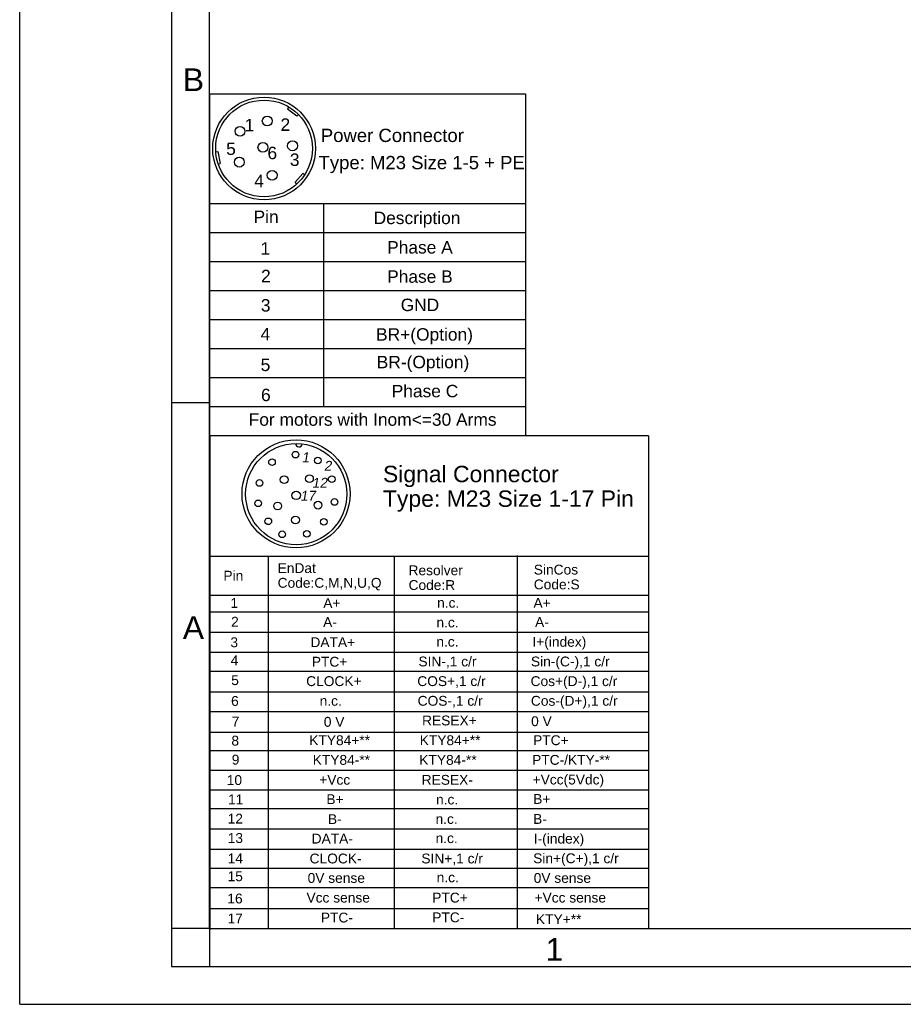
# Model space of a CAD drawing. Header units: millimetres. Extents: x 0 to 420, y 0 to 297.
# Tile 1 of 49: x 0 to 116, y 0 to 130. Entities that reach past the tile are written whole.
import ezdxf

# ---------------------------------------------------------------- set-up
doc = ezdxf.new("R2010")
doc.units = ezdxf.units.MM
doc.header["$LTSCALE"] = 23.1
doc.layers.get('0').update_dxf_attribs({"linetype": 'CONTINUOUS'})
doc.layers.add('DETAIL', color=7, linetype='CONTINUOUS')
doc.styles.get("Standard").update_dxf_attribs({"font": 'arial.ttf'})
doc.styles.add('TEXTSTYLE_2', font='arial.ttf')

# ---------------------------------------------------------------- blocks, each defined once
blk = doc.blocks.new('6PINS_BL2', base_point=(45.8, 97.43))
at = {"layer": 'DETAIL', "color": 2, "linetype": 'CONTINUOUS'}
for p, q in [((25, 119.93), (66.59, 119.92)), ((25, 119.93), (25, 74.93)), ((66.59, 119.92), (66.59, 74.93)), ((35.43, 118.2), (35.29, 117.97)), ((35.29, 117.97), (36.51, 117.02)), ((36.51, 117.02), (36.71, 117.2)), ((25.83, 112.29), (26.1, 112.31)), ((26.1, 112.31), (26.4, 110.76)), ((26.17, 110.65), (26.4, 110.76)), ((36.28, 108.27), (37.27, 109.42)), ((37.52, 109.27), (37.27, 109.42)), ((36.49, 108.04), (36.28, 108.27)), ((25, 105.46), (66.59, 105.46)), ((40.02, 105.46), (40.02, 78.74)), ((25, 101.65), (66.59, 101.64)), ((25, 97.83), (66.59, 97.83)), ((25, 94.01), (66.59, 94.01)), ((25, 90.2), (66.59, 90.19)), ((25, 86.38), (66.59, 86.38)), ((25, 82.56), (66.59, 82.56)), ((25, 78.75), (40.02, 78.74)), ((40.02, 78.74), (66.59, 78.74)), ((25, 74.93), (66.59, 74.93))]:
    blk.add_line(p, q, dxfattribs=at)
for centre, radius in [((32.18, 112.73), 6.76), ((32.18, 112.73), 6.37), ((32.6, 116.35), 0.649), ((29.02, 114.99), 0.649), ((32.03, 112.87), 0.649), ((35.93, 113.08), 0.649), ((28.93, 110.93), 0.649), ((33.25, 109.2), 0.649)]:
    blk.add_circle(centre, radius, dxfattribs=at)
for s, height, p in [('1', 1.64, (29.62, 114.98)), ('2', 1.64, (34.35, 115.05)), ('Power Connector', 1.7449, (39.66, 113.58)), ('5', 1.64, (27.19, 111.87)), ('6', 1.64, (32.63, 111.32)), ('3', 1.64, (35.58, 110.43)), ('Type: M23 Size 1-5 + PE', 1.7449, (39.36, 110)), ('4', 1.64, (30.89, 107.63)), ('Pin', 1.636, (30.8, 102.91)), ('Description', 1.6358, (46.61, 102.77)), ('1', 1.64, (31.71, 98.74)), ('Phase A', 1.636, (48.39, 98.89)), ('2', 1.64, (31.79, 95.11)), ('Phase B', 1.636, (48.39, 95.04)), ('3', 1.64, (31.76, 91.25)), ('GND', 1.636, (50.17, 91.31)), ('4', 1.64, (31.72, 87.46)), ('BR+(Option)', 1.6358, (46.93, 87.42)), ('BR-(Option)', 1.6358, (47.02, 83.78)), ('5', 1.64, (31.73, 83.41)), ('Phase C', 1.636, (48.99, 79.96)), ('6', 1.64, (31.78, 79.45)), ('For motors with Inom<=30 Arms', 1.6358, (30.16, 76.21))]:
    blk.add_text(s, height=height, dxfattribs=at).set_placement(p)
blk = doc.blocks.new('17PINS_BL6', base_point=(53.91, 42.36))
at = {"layer": 'DETAIL', "color": 2, "linetype": 'CONTINUOUS'}
for p, q in [((25.02, 74.86), (25.02, 9.86)), ((82.79, 74.86), (25.02, 74.86)), ((82.79, 74.86), (82.79, 9.93)), ((25.02, 59.03), (82.79, 59.03)), ((32.73, 59.03), (32.73, 9.93)), ((49.32, 59.03), (49.32, 9.93)), ((65.51, 59.1), (65.51, 9.93)), ((25.02, 53.89), (82.79, 53.89)), ((25.02, 51.68), (82.79, 51.68)), ((25.02, 49.02), (82.79, 49.02)), ((25.02, 46.38), (82.79, 46.38)), ((25.02, 43.9), (82.79, 43.9)), ((25.02, 41.16), (82.79, 41.16)), ((25.02, 38.59), (82.79, 38.59)), ((25.02, 35.84), (82.79, 35.84)), ((25.02, 33.43), (82.79, 33.43)), ((25.02, 30.84), (82.79, 30.84)), ((25.02, 28.25), (82.79, 28.25)), ((82.79, 25.73), (25.02, 25.73)), ((25.02, 23.1), (82.79, 23.1)), ((25.02, 20.46), (82.79, 20.46)), ((25.02, 17.92), (82.79, 17.92)), ((25.02, 15.39), (82.79, 15.39)), ((25.02, 12.61), (82.79, 12.61)), ((82.72, 9.93), (25.02, 9.93))]:
    blk.add_line(p, q, dxfattribs=at)
for centre, radius in [((36.39, 67.24), 7.11), ((36.42, 67.2), 6.66), ((36.32, 72.4), 0.436), ((33.23, 71.4), 0.436), ((39.27, 71.62), 0.436), ((31.57, 68.67), 0.436), ((34.83, 69.1), 0.509), ((38.16, 69.23), 0.509), ((41.09, 69.17), 0.436), ((36.41, 67.04), 0.557), ((31.42, 65.99), 0.436), ((33.97, 65.64), 0.509), ((39.29, 65.75), 0.509), ((41.45, 66.17), 0.436), ((32.74, 63.62), 0.436), ((36.32, 63.8), 0.509), ((40.04, 63.56), 0.436), ((34.58, 61.91), 0.436), ((37.83, 61.98), 0.436)]:
    blk.add_circle(centre, radius, dxfattribs=at)
blk.add_arc((36.78, 73.85), 0.436, 178.7834, 355.0273, dxfattribs=at)
at = {"layer": 'DETAIL', "color": 2, "linetype": 'CONTINUOUS', "oblique": 10}
for s, height, p in [('1', 1.3, (37.12, 71.4)), ('2', 1.3, (40.05, 70.28)), ('12', 1.296, (38.47, 68.05)), ('17', 1.296, (36.93, 66.34))]:
    blk.add_text(s, height=height, dxfattribs=at).set_placement(p)
at = {"layer": 'DETAIL', "color": 2, "linetype": 'CONTINUOUS'}
for s, height, p in [('Signal Connector', 2.1601, (47.84, 68.77)), ('Type: M23 Size 1-17 Pin', 2.1601, (47.84, 65.53)), ('Pin', 1.296, (26.83, 55.81)), ('EnDat', 1.296, (33.97, 56.81)), ('Resolver', 1.296, (51.21, 56.52)), ('SinCos', 1.296, (67.7, 56.61)), ('Code:C,M,N,U,Q', 1.2961, (33.97, 54.87)), ('Code:R', 1.296, (51.21, 54.58)), ('Code:S', 1.296, (67.7, 54.66)), ('1', 1.3, (27.76, 52.22)), ('A+', 1.296, (39.98, 52.2)), ('n.c.', 1.296, (54.97, 52.24)), ('A+', 1.296, (67.66, 52.23)), ('2', 1.3, (27.84, 49.74)), ('A-', 1.296, (39.96, 49.7)), ('n.c.', 1.296, (54.88, 49.65)), ('A-', 1.296, (67.87, 49.7)), ('3', 1.3, (27.75, 47.04)), ('DATA+', 1.296, (38.29, 47.05)), ('n.c.', 1.296, (54.87, 47.12)), ('I+(index)', 1.296, (67.52, 47.1)), ('4', 1.3, (27.79, 44.66)), ('PTC+', 1.296, (38.47, 44.48)), ('SIN-,1 c/r', 1.296, (52.51, 44.51)), ('Sin-(C-),1 c/r', 1.2961, (67.33, 44.51)), ('5', 1.3, (27.86, 42.05)), ('CLOCK+', 1.296, (37.73, 41.92)), ('COS+,1 c/r', 1.296, (52.36, 41.92)), ('Cos+(D-),1 c/r', 1.2961, (67.28, 41.92)), ('6', 1.3, (27.84, 39.31)), ('n.c.', 1.296, (39.5, 39.33)), ('COS-,1 c/r', 1.296, (52.41, 39.33)), ('Cos-(D+),1 c/r', 1.2961, (67.32, 39.33)), ('7', 1.3, (27.93, 36.59)), ('0 V', 1.296, (40.05, 36.56)), ('RESEX+', 1.296, (52.99, 36.74)), ('0 V', 1.296, (67.35, 36.64)), ('8', 1.3, (27.88, 34.08)), ('KTY84+**', 1.296, (38.14, 34.14)), ('KTY84+**', 1.296, (52.68, 34.14)), ('PTC+', 1.296, (67.61, 34.14)), ('9', 1.3, (27.93, 31.58)), ('KTY84-**', 1.296, (38.59, 31.55)), ('KTY84-**', 1.296, (52.63, 31.55)), ('PTC-/KTY-**', 1.2961, (67.48, 31.55)), ('10', 1.296, (27.27, 28.89)), ('+Vcc', 1.296, (39.45, 28.93)), ('RESEX-', 1.296, (52.94, 28.92)), ('+Vcc(5Vdc)', 1.296, (67.55, 28.96)), ('11', 1.296, (27.44, 26.35)), ('B+', 1.296, (40.39, 26.37)), ('n.c.', 1.296, (54.83, 26.33)), ('B+', 1.296, (67.62, 26.4)), ('12', 1.296, (27.39, 23.81)), ('B-', 1.296, (40.6, 23.75)), ('n.c.', 1.296, (54.77, 23.77)), ('B-', 1.296, (67.61, 23.77)), ('13', 1.296, (27.4, 21.26)), ('DATA-', 1.296, (38.45, 21.18)), ('n.c.', 1.296, (54.77, 21.24)), ('I-(index)', 1.296, (67.7, 21.18)), ('14', 1.296, (27.39, 18.58)), ('CLOCK-', 1.296, (38.18, 18.56)), ('SIN+,1 c/r', 1.296, (52.9, 18.56)), ('Sin+(C+),1 c/r', 1.2961, (67.62, 18.59)), ('15', 1.296, (27.38, 16.22)), ('0V sense', 1.296, (37.92, 16)), ('n.c.', 1.296, (54.91, 16.07)), ('0V sense', 1.296, (67.69, 16)), ('16', 1.296, (27.35, 13.29)), ('Vcc sense', 1.296, (37.77, 13.41)), ('PTC+', 1.296, (54.33, 13.41)), ('+Vcc sense', 1.296, (67.8, 13.41)), ('17', 1.296, (27.37, 10.66)), ('PTC-', 1.296, (39.66, 10.78)), ('PTC-', 1.296, (54.33, 10.81)), ('KTY+**', 1.296, (67.99, 10.56))]:
    blk.add_text(s, height=height, dxfattribs=at).set_placement(p)

msp = doc.modelspace()

# ---------------------------------------------------------------- linework, layer by layer
at = {"color": 2, "linetype": 'CONTINUOUS'}
for p, q in [((0, 0), (0, 297)), ((20, 292), (20, 5)), ((20, 79.25), (25, 79.25)), ((25, 10), (20, 10)), ((25, 10), (25, 5)), ((20, 5), (415, 5)), ((0, 0), (232.75, 0))]:
    msp.add_line(p, q, dxfattribs=at)
at = {"color": 7, "linetype": 'CONTINUOUS'}
for q in [(25, 287), (410, 10)]:
    msp.add_line((25, 10), q, dxfattribs=at)

# ---------------------------------------------------------------- block references
at = {"layer": 'DETAIL', "color": 2, "linetype": 'CONTINUOUS'}
for name, p in [('6PINS_BL2', (45.79592, 97.42578)), ('17PINS_BL6', (53.90563, 42.35579))]:
    msp.add_blockref(name, p, dxfattribs=at)

# ---------------------------------------------------------------- texts
at = {"color": 2, "linetype": 'CONTINUOUS', "char_height": 3, "attachment_point": 1, "line_spacing_factor": 0.9, "style": 'TEXTSTYLE_2'}
for s, insert, width in [('B', (21.4816, 123.27986), 2.7881041), ('A', (21.4816, 51.11363), 2.7881041), ('1', (69.23353, 8.72631), 2.330855)]:
    msp.add_mtext(s, dxfattribs=dict(at, insert=insert, width=width))

doc.saveas('drawing.dxf')
